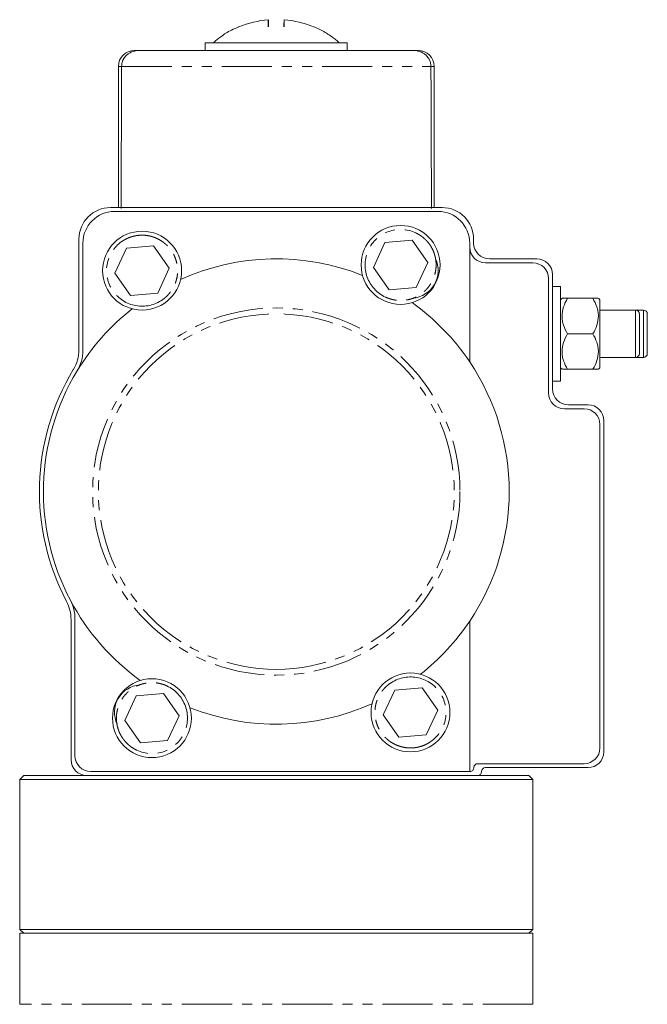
# Model space of a CAD drawing. Header units: millimetres. Extents: x -3 to 402, y -195 to 324.
# Tile 26 of 27: x 26 to 106, y 199 to 324. Entities that reach past the tile are written whole.
import ezdxf

# ---------------------------------------------------------------- set-up
doc = ezdxf.new("R2010")
doc.units = ezdxf.units.MM
doc.linetypes.add('PHANTOM', pattern=[12.7, 6.35, -1.27, 1.27, -1.27, 1.27, -1.27])

msp = doc.modelspace()

# ---------------------------------------------------------------- linework, layer by layer
at = {"color": 7, "linetype": 'Continuous', "lineweight": 15}
for p, q in [((57.52, 323.1), (57.52, 324.01)), ((57.53, 323.1), (57.53, 324.01)), ((59.53, 323.1), (59.53, 324.01)), ((53.8, 323.1), (53.76, 323.1)), ((49.53, 321.1), (49.53, 320.1)), ((58.53, 321.1), (49.53, 321.1)), ((67.53, 321.1), (58.53, 321.1)), ((67.53, 320.1), (67.53, 321.1)), ((38.53, 318.1), (38.53, 300.2)), ((78.53, 300.2), (78.53, 318.1)), ((79.53, 300.2), (37.53, 300.2)), ((38.03, 299.7), (79.03, 299.7)), ((33.53, 296.2), (33.53, 282.22)), ((72.29, 295.76), (75.74, 296.06)), ((75.74, 296.06), (77.73, 293.22)), ((83.53, 296.2), (83.53, 295.7)), ((34.03, 282.08), (34.03, 295.7)), ((38.08, 291.9), (39.54, 295.04)), ((39.54, 295.04), (42.99, 295.33)), ((42.99, 295.33), (44.98, 292.5)), ((70.83, 292.62), (72.29, 295.76)), ((83.03, 280.63), (83.03, 295.7)), ((91.53, 293.7), (85.53, 293.7)), ((44.98, 292.5), (43.51, 289.36)), ((72.81, 289.78), (70.83, 292.62)), ((77.73, 293.22), (76.26, 290.08)), ((85.03, 293.2), (91.03, 293.2)), ((40.06, 289.06), (38.08, 291.9)), ((93.03, 291.2), (93.03, 276.7)), ((93.53, 277.2), (93.53, 291.7)), ((76.26, 290.08), (72.81, 289.78)), ((94.53, 290.2), (93.53, 290.2)), ((94.53, 290.2), (94.53, 278.2)), ((43.51, 289.36), (40.06, 289.06)), ((94.73, 288.7), (94.53, 288.5)), ((95.42, 288.7), (98.63, 288.7)), ((99.53, 288.5), (99.33, 288.7)), ((99.53, 288.5), (99.53, 284.2)), ((104.03, 287.2), (99.53, 287.2)), ((105.03, 287.2), (104.03, 287.2)), ((98.63, 284.2), (95.42, 284.2)), ((99.53, 284.2), (99.53, 279.9)), ((99.53, 281.2), (104.03, 281.2)), ((104.03, 281.2), (105.03, 281.2)), ((94.53, 279.9), (94.73, 279.7)), ((95.42, 279.7), (98.63, 279.7)), ((99.33, 279.7), (99.53, 279.9)), ((93.53, 278.2), (94.53, 278.2)), ((95.03, 274.7), (97.53, 274.7)), ((98.03, 275.2), (95.53, 275.2)), ((99.53, 272.7), (99.53, 231.7)), ((100.03, 231.2), (100.03, 273.2)), ((32.53, 247.95), (32.53, 230.2)), ((33.03, 230.7), (33.03, 248.07)), ((83.03, 228.7), (83.03, 247.76)), ((40.79, 238.31), (44.25, 238.61)), ((44.25, 238.61), (46.23, 235.77)), ((72.08, 235.9), (73.54, 239.04)), ((73.54, 239.04), (76.99, 239.33)), ((76.99, 239.33), (78.98, 236.5)), ((39.33, 235.17), (40.79, 238.31)), ((78.98, 236.5), (77.51, 233.36)), ((41.31, 232.34), (39.33, 235.17)), ((46.23, 235.77), (44.76, 232.63)), ((74.06, 233.06), (72.08, 235.9)), ((44.76, 232.63), (41.31, 232.34)), ((77.51, 233.36), (74.06, 233.06)), ((97.53, 229.7), (84.05, 229.7)), ((83.03, 228.7), (35.03, 228.7)), ((83.07, 228.7), (83.03, 228.7)), ((85.03, 229.2), (98.03, 229.2)), ((26.53, 228.2), (26.03, 227.7)), ((26.03, 227.7), (26.03, 208.7)), ((58.53, 227.7), (26.03, 227.7)), ((26.53, 228.2), (34.53, 228.2)), ((34.53, 228.2), (84.03, 228.2)), ((91.03, 227.7), (58.53, 227.7)), ((84.03, 228.2), (90.53, 228.2)), ((91.03, 227.7), (90.53, 228.2)), ((91.03, 208.7), (91.03, 227.7)), ((26.03, 208.7), (26.53, 208.2)), ((26.03, 208.7), (58.53, 208.7)), ((58.53, 208.7), (91.03, 208.7)), ((90.53, 208.2), (91.03, 208.7)), ((26.03, 208.2), (26.03, 199.2)), ((91.03, 208.2), (26.03, 208.2)), ((91.03, 199.2), (91.03, 208.2))]:
    msp.add_line(p, q, dxfattribs=at)
at = {"color": 8, "linetype": 'PHANTOM', "lineweight": 0}
for p, q in [((38.93, 318.1), (38.53, 318.1)), ((38.93, 318.1), (78.12, 318.1)), ((78.53, 318.1), (78.12, 318.1)), ((104.03, 281.2), (104.03, 287.2)), ((105.03, 281.2), (105.03, 287.2)), ((91.03, 199.2), (26.03, 199.2))]:
    msp.add_line(p, q, dxfattribs=at)
at = {"color": 7, "linetype": 'Continuous', "lineweight": 15}
for centre in [(41.53, 292.2), (74.28, 292.92), (75.53, 236.2), (42.78, 235.47)]:
    msp.add_circle(centre, 5, dxfattribs=at)
at = {"color": 8, "linetype": 'PHANTOM', "lineweight": 0}
msp.add_circle((58.53, 264.2), 23.27, dxfattribs=at)
at = {"color": 7, "linetype": 'Continuous', "lineweight": 15}
for centre, radius, start, end in [((58.53, 311.93), 12.12, 94.7308, 112.9394), ((58.53, 311.93), 12.12, 67.0606, 85.2692), ((40.53, 318.1), 2, 90, 180), ((76.53, 318.1), 2, 0, 90), ((37.53, 296.2), 4, 90, 180), ((38.03, 295.7), 4, 90, 180), ((79.03, 295.7), 4, 0, 90), ((79.53, 296.2), 4, 0, 90), ((85.03, 295.2), 2, 180, 270), ((85.53, 295.7), 2, 180, 270), ((58.53, 264.2), 29.5, 68.2609, 114.2666), ((75.53, 292.2), 3.5, 274.5283, 25.4717), ((91.53, 291.7), 2, 0, 90), ((91.03, 291.2), 2, 0, 90), ((58.53, 264.2), 29.5, 128.2609, 148.7677), ((58.53, 264.2), 29.5, 33.849, 54.2666), ((104.03, 286.7), 0.5, 0, 90), ((105.03, 286.7), 0.5, 0, 90), ((28.53, 282.22), 5, 328.9973, 0), ((29.03, 282.08), 5, 328.7677, 0), ((104.03, 281.7), 0.5, 270, 0), ((105.03, 281.7), 0.5, 270, 0), ((58.53, 264.2), 30, 148.9973, 207.6604), ((58.53, 264.2), 29.5, 326.151, 33.849), ((58.53, 264.2), 29.5, 148.7677, 207.8642), ((95.53, 277.2), 2, 180, 270), ((95.03, 276.7), 2, 180, 270), ((97.53, 272.7), 2, 0, 90), ((98.03, 273.2), 2, 0, 90), ((27.53, 247.95), 5, 0, 27.6604), ((58.53, 264.2), 29.5, 207.8642, 234.2666), ((28.03, 248.07), 5, 0, 27.8642), ((58.53, 264.2), 29.5, 308.2609, 326.151), ((41.53, 236.2), 3.5, 94.5283, 205.4717), ((58.53, 264.2), 29.5, 248.2609, 294.2666), ((97.53, 231.7), 2, 270, 0), ((98.03, 231.2), 2, 270, 0), ((34.53, 230.2), 2, 180, 270), ((35.03, 230.7), 2, 180, 270), ((84.05, 229.2), 0.5, 90, 176.9805), ((83.07, 229.19), 0.49, 270, 4.2462), ((84.03, 228.7), 0.5, 270, 0), ((85.03, 228.7), 0.5, 90, 180)]:
    msp.add_arc(centre, radius, start, end, dxfattribs=at)
for major_axis, start_param, end_param in [((-3.47, 1145.8), 1.194395, 1.211232), ((3.47, 1145.8), 5.071954, 5.08879), ((3.47, 1145.8), 5.071954, 5.08879)]:
    msp.add_ellipse((58.53, -103.02), major_axis=major_axis, ratio=0.01719, start_param=start_param, end_param=end_param, dxfattribs=at)
for points, knots in [([(57.5, 323.1), (57.5, 323.32), (57.51, 323.78), (57.52, 323.93), (57.52, 324.01)], [0, 0, 0, 0, 0.493662, 1, 1, 1, 1]), ([(57.53, 324.01), (57.54, 323.94), (57.54, 323.78), (57.55, 323.33), (57.55, 323.1)], [0, 0, 0, 0, 0.4936623, 1, 1, 1, 1]), ([(59.52, 324.01), (59.52, 323.94), (59.51, 323.78), (59.5, 323.33), (59.5, 323.1)], [0, 0, 0, 0, 0.4936623, 1, 1, 1, 1]), ([(53.77, 323.09), (53.46, 322.96), (52.66, 322.64), (51.59, 321.97), (50.9, 321.38), (50.6, 321.13)], [0, 0, 0, 0, 0.26778, 0.689963, 1, 1, 1, 1]), ([(63.29, 323.1), (63.31, 323.1), (63.35, 323.1), (63.27, 323.1), (63.25, 323.1)], [0, 0, 0, 0, 0.627654, 1, 1, 1, 1]), ([(66.46, 321.14), (66.11, 321.43), (65.35, 322.04), (64.28, 322.69), (63.55, 322.99), (63.29, 323.1)], [0, 0, 0, 0, 0.3661135, 0.7778615, 1, 1, 1, 1]), ([(38.93, 318.1), (38.93, 318.23), (38.95, 318.37), (39.01, 318.64), (39.05, 318.77), (39.23, 319.14), (39.39, 319.36), (39.69, 319.63), (39.81, 319.71), (40.04, 319.85), (40.16, 319.91), (40.41, 320), (40.54, 320.04), (40.81, 320.08), (40.94, 320.1), (41.08, 320.1)], [0, 0, 0, 0, 0.125, 0.125, 0.25, 0.25, 0.5, 0.5, 0.625, 0.625, 0.75, 0.75, 0.875, 0.875, 1, 1, 1, 1]), ([(41.08, 320.1), (40.81, 320.1), (40.54, 320.05), (40.16, 319.91), (40.04, 319.85), (39.81, 319.71), (39.7, 319.63), (39.49, 319.45), (39.4, 319.35), (39.24, 319.13), (39.17, 319.02), (39.05, 318.77), (39.01, 318.64), (38.95, 318.37), (38.93, 318.23), (38.93, 318.1)], [0, 0, 0, 0, 0.25, 0.25, 0.375, 0.375, 0.5, 0.5, 0.625, 0.625, 0.75, 0.75, 0.875, 0.875, 1, 1, 1, 1]), ([(41.08, 320.1), (40.91, 320.1), (40.65, 320.1), (40.61, 320.1), (40.59, 320.1)], [0, 0, 0, 0, 0.648579, 1, 1, 1, 1]), ([(41.08, 320.1), (41.11, 320.1), (41.18, 320.1), (41.29, 320.1), (41.42, 320.1), (41.55, 320.1), (41.68, 320.1), (41.83, 320.1), (42.12, 320.1), (42.61, 320.1), (43.36, 320.1), (44.22, 320.1), (45.53, 320.1), (47.42, 320.1), (50, 320.1), (52.79, 320.1), (55.66, 320.1), (58.53, 320.1), (61.4, 320.1), (64.27, 320.1), (67.05, 320.1), (69.64, 320.1), (71.52, 320.1), (72.83, 320.1), (73.7, 320.1), (74.45, 320.1), (74.98, 320.1), (75.34, 320.1), (75.58, 320.1), (75.79, 320.1), (75.92, 320.1), (75.98, 320.1)], [0, 0, 0, 0, 0.008517, 0.017024, 0.025523, 0.03402, 0.042519, 0.051023, 0.059538, 0.090548, 0.121568, 0.153473, 0.185389, 0.250085, 0.314782, 0.378546, 0.440523, 0.500001, 0.559479, 0.621457, 0.685221, 0.749917, 0.814613, 0.846518, 0.878434, 0.909444, 0.940464, 0.955354, 0.970224, 0.985098, 1, 1, 1, 1]), ([(75.98, 320.1), (76.25, 320.1), (76.51, 320.05), (76.9, 319.91), (77.02, 319.85), (77.25, 319.71), (77.36, 319.63), (77.56, 319.45), (77.65, 319.35), (77.81, 319.13), (77.89, 319.02), (78, 318.77), (78.04, 318.64), (78.11, 318.37), (78.12, 318.23), (78.12, 318.1)], [0, 0, 0, 0, 0.25, 0.25, 0.375, 0.375, 0.5, 0.5, 0.625, 0.625, 0.75, 0.75, 0.875, 0.875, 1, 1, 1, 1]), ([(78.12, 318.1), (78.12, 318.23), (78.11, 318.37), (78.05, 318.64), (78, 318.77), (77.83, 319.14), (77.66, 319.36), (77.36, 319.63), (77.25, 319.71), (77.02, 319.85), (76.9, 319.91), (76.64, 320), (76.51, 320.04), (76.25, 320.08), (76.11, 320.1), (75.98, 320.1)], [0, 0, 0, 0, 0.125, 0.125, 0.25, 0.25, 0.5, 0.5, 0.625, 0.625, 0.75, 0.75, 0.875, 0.875, 1, 1, 1, 1]), ([(76.04, 320.1), (76.17, 320.1), (76.47, 320.1), (76.51, 320.1), (76.53, 320.1)], [0, 0, 0, 0, 0.461409, 1, 1, 1, 1]), ([(95.42, 288.7), (95.27, 288.7), (94.95, 288.7), (94.69, 288.7), (94.76, 288.7), (94.77, 288.7)], [0, 0, 0, 0, 0.433513, 0.881849, 1, 1, 1, 1]), ([(95.42, 284.2), (95.22, 284.55), (95.05, 284.91), (94.86, 285.47), (94.81, 285.66), (94.75, 286.04), (94.73, 286.24), (94.73, 286.83), (94.8, 287.22), (95.04, 287.98), (95.22, 288.34), (95.42, 288.7)], [0, 0, 0, 0, 0.25, 0.25, 0.375, 0.375, 0.5, 0.5, 0.75, 0.75, 1, 1, 1, 1]), ([(98.63, 288.7), (98.83, 288.34), (99.01, 287.99), (99.19, 287.43), (99.24, 287.24), (99.31, 286.85), (99.33, 286.65), (99.33, 286.06), (99.26, 285.68), (99.01, 284.91), (98.84, 284.55), (98.63, 284.2)], [0, 0, 0, 0, 0.25, 0.25, 0.375, 0.375, 0.5, 0.5, 0.75, 0.75, 1, 1, 1, 1]), ([(99.28, 288.7), (99.26, 288.7), (99.22, 288.7), (98.83, 288.7), (98.63, 288.7)], [0, 0, 0, 0, 0.504496, 1, 1, 1, 1]), ([(104.53, 286.67), (104.53, 286.68), (104.53, 286.73), (104.53, 286.52), (104.53, 286.18), (104.53, 285.83), (104.53, 285.4), (104.53, 284.8), (104.53, 284.31), (104.53, 283.99)], [0, 0, 0, 0, 0.048883, 0.276621, 0.400466, 0.524442, 0.648285, 0.772261, 1, 1, 1, 1]), ([(105.53, 286.7), (105.53, 286.7), (105.53, 286.69), (105.53, 286.68), (105.53, 286.66), (105.53, 286.62), (105.53, 286.58), (105.53, 286.49), (105.53, 286.31), (105.53, 285.99), (105.53, 285.6), (105.53, 285.15), (105.53, 284.69), (105.53, 284.22), (105.53, 283.75), (105.53, 283.28), (105.53, 282.83), (105.53, 282.43), (105.53, 282.1), (105.53, 281.89), (105.53, 281.77), (105.53, 281.71), (105.53, 281.7), (105.53, 281.7)], [0, 0, 0, 0, 0.020164, 0.040165, 0.060082, 0.079996, 0.099985, 0.12013, 0.185077, 0.250093, 0.31504, 0.380055, 0.440008, 0.500029, 0.559982, 0.620002, 0.68495, 0.749965, 0.814913, 0.879928, 0.920014, 0.959824, 1, 1, 1, 1]), ([(95.42, 279.7), (95.22, 280.05), (95.05, 280.41), (94.86, 280.97), (94.81, 281.16), (94.75, 281.54), (94.73, 281.74), (94.73, 282.33), (94.8, 282.72), (95.04, 283.48), (95.22, 283.84), (95.42, 284.2)], [0, 0, 0, 0, 0.25, 0.25, 0.375, 0.375, 0.5, 0.5, 0.75, 0.75, 1, 1, 1, 1]), ([(98.63, 284.2), (98.83, 283.84), (99.01, 283.49), (99.19, 282.93), (99.24, 282.74), (99.31, 282.35), (99.33, 282.15), (99.33, 281.56), (99.26, 281.18), (99.01, 280.41), (98.84, 280.05), (98.63, 279.7)], [0, 0, 0, 0, 0.25, 0.25, 0.375, 0.375, 0.5, 0.5, 0.75, 0.75, 1, 1, 1, 1]), ([(104.53, 281.73), (104.53, 281.73), (104.53, 281.75), (104.53, 281.99), (104.53, 282.28), (104.53, 282.65), (104.53, 283.2), (104.53, 283.68), (104.53, 283.99)], [0, 0, 0, 0, 0.1982357, 0.3356454, 0.47291, 0.6103201, 0.7475831, 1, 1, 1, 1]), ([(94.77, 279.7), (94.8, 279.7), (94.84, 279.7), (95.23, 279.7), (95.42, 279.7)], [0, 0, 0, 0, 0.504496, 1, 1, 1, 1]), ([(98.63, 279.7), (98.79, 279.7), (99.11, 279.7), (99.37, 279.7), (99.3, 279.7), (99.28, 279.7)], [0, 0, 0, 0, 0.433513, 0.881849, 1, 1, 1, 1])]:
    msp.add_open_spline(points, degree=3, knots=knots, dxfattribs=at)
at = {"color": 8, "linetype": 'PHANTOM', "lineweight": 0}
for points, knots in [([(72.37, 288.84), (71.29, 289.35), (70.45, 290.26), (69.64, 292.5), (69.69, 293.74), (70.7, 295.91), (71.62, 296.74), (73.86, 297.56), (75.1, 297.5), (76.18, 297)], [0, 0, 0, 0, 0.25, 0.25, 0.5, 0.5, 0.75, 0.75, 1, 1, 1, 1]), ([(44.11, 288.51), (43.13, 287.82), (41.92, 287.56), (39.57, 287.97), (38.52, 288.64), (37.16, 290.6), (36.89, 291.81), (37.3, 294.16), (37.97, 295.2), (38.95, 295.88)], [0, 0, 0, 0, 0.25, 0.25, 0.5, 0.5, 0.75, 0.75, 1, 1, 1, 1]), ([(38.95, 295.88), (38.96, 295.89), (39.09, 295.98), (39.33, 296.13), (39.71, 296.32), (40.09, 296.47), (40.49, 296.58), (40.9, 296.66), (41.31, 296.7), (41.73, 296.7), (42.14, 296.66), (42.55, 296.59), (42.95, 296.47), (43.34, 296.32), (43.71, 296.14), (44.06, 295.92), (44.39, 295.67), (44.7, 295.4), (44.98, 295.09), (45.23, 294.76), (45.45, 294.41), (45.64, 294.04), (45.79, 293.65), (45.91, 293.25), (45.99, 292.85), (46.03, 292.43), (46.03, 292.02), (46, 291.6), (45.92, 291.2), (45.81, 290.8), (45.66, 290.41), (45.48, 290.03), (45.27, 289.68), (45.02, 289.35), (44.74, 289.04), (44.44, 288.75), (44.22, 288.59), (44.11, 288.51)], [0, 0, 0, 0, 0.003072, 0.032391, 0.061712, 0.091032, 0.120353, 0.149674, 0.178995, 0.208316, 0.237638, 0.266959, 0.296281, 0.325603, 0.354925, 0.384247, 0.413569, 0.442891, 0.472213, 0.501536, 0.530858, 0.56018, 0.589502, 0.618824, 0.648147, 0.677469, 0.70679, 0.736112, 0.765434, 0.794755, 0.824077, 0.853398, 0.882719, 0.912039, 0.94136, 0.97068, 1, 1, 1, 1]), ([(76.18, 297), (76.19, 296.99), (76.33, 296.92), (76.59, 296.79), (76.94, 296.56), (77.26, 296.3), (77.56, 296.01), (77.83, 295.69), (78.07, 295.36), (78.28, 295), (78.45, 294.62), (78.59, 294.23), (78.69, 293.83), (78.76, 293.42), (78.78, 293), (78.77, 292.59), (78.72, 292.18), (78.63, 291.77), (78.51, 291.37), (78.35, 290.99), (78.16, 290.62), (77.93, 290.28), (77.67, 289.95), (77.38, 289.65), (77.07, 289.38), (76.73, 289.14), (76.37, 288.93), (76, 288.75), (75.61, 288.61), (75.21, 288.51), (74.8, 288.44), (74.38, 288.41), (73.97, 288.42), (73.55, 288.47), (73.15, 288.56), (72.75, 288.68), (72.5, 288.79), (72.37, 288.84)], [0, 0, 0, 0, 0.003072, 0.032391, 0.061712, 0.091032, 0.120353, 0.149674, 0.178995, 0.208316, 0.237638, 0.266959, 0.296281, 0.325603, 0.354925, 0.384247, 0.413569, 0.442891, 0.472213, 0.501536, 0.530858, 0.56018, 0.589502, 0.618824, 0.648147, 0.677469, 0.70679, 0.736112, 0.765434, 0.794755, 0.824077, 0.853398, 0.882719, 0.912039, 0.94136, 0.97068, 1, 1, 1, 1]), ([(58.53, 241.66), (52.55, 241.66), (46.82, 244.03), (38.36, 252.49), (35.99, 258.22), (35.99, 270.17), (38.36, 275.91), (46.82, 284.36), (52.55, 286.73), (58.53, 286.73)], [0, 0, 0, 0, 0.25, 0.25, 0.5, 0.5, 0.75, 0.75, 1, 1, 1, 1]), ([(58.53, 241.66), (64.5, 241.66), (70.24, 244.03), (78.69, 252.49), (81.07, 258.22), (81.07, 270.17), (78.69, 275.91), (70.24, 284.36), (64.5, 286.73), (58.53, 286.73)], [0, 0, 0, 0, 0.25, 0.25, 0.5, 0.5, 0.75, 0.75, 1, 1, 1, 1]), ([(40.87, 231.4), (40.86, 231.4), (40.72, 231.47), (40.47, 231.61), (40.12, 231.84), (39.8, 232.1), (39.5, 232.38), (39.23, 232.7), (38.99, 233.04), (38.78, 233.4), (38.61, 233.77), (38.47, 234.16), (38.36, 234.57), (38.3, 234.98), (38.27, 235.39), (38.28, 235.8), (38.33, 236.22), (38.42, 236.62), (38.55, 237.02), (38.71, 237.4), (38.9, 237.77), (39.13, 238.12), (39.39, 238.44), (39.67, 238.74), (39.99, 239.01), (40.32, 239.25), (40.68, 239.46), (41.06, 239.64), (41.45, 239.78), (41.85, 239.88), (42.26, 239.95), (42.67, 239.98), (43.09, 239.97), (43.5, 239.92), (43.91, 239.84), (44.3, 239.72), (44.56, 239.61), (44.68, 239.55)], [0, 0, 0, 0, 0.003072, 0.032391, 0.061712, 0.091032, 0.120353, 0.149674, 0.178995, 0.208316, 0.237638, 0.266959, 0.296281, 0.325603, 0.354925, 0.384247, 0.413569, 0.442891, 0.472213, 0.501536, 0.530858, 0.56018, 0.589502, 0.618824, 0.648147, 0.677469, 0.70679, 0.736112, 0.765434, 0.794755, 0.824077, 0.853398, 0.882719, 0.912039, 0.94136, 0.97068, 1, 1, 1, 1]), ([(78.11, 232.51), (78.09, 232.5), (77.97, 232.41), (77.72, 232.26), (77.35, 232.07), (76.96, 231.92), (76.56, 231.81), (76.16, 231.73), (75.74, 231.69), (75.33, 231.69), (74.91, 231.73), (74.51, 231.81), (74.11, 231.92), (73.72, 232.07), (73.35, 232.25), (72.99, 232.47), (72.66, 232.72), (72.35, 233), (72.07, 233.3), (71.82, 233.63), (71.6, 233.98), (71.41, 234.35), (71.26, 234.74), (71.15, 235.14), (71.07, 235.55), (71.03, 235.96), (71.02, 236.37), (71.06, 236.79), (71.13, 237.2), (71.24, 237.6), (71.39, 237.98), (71.57, 238.36), (71.79, 238.71), (72.04, 239.05), (72.31, 239.35), (72.62, 239.64), (72.84, 239.8), (72.95, 239.88)], [0, 0, 0, 0, 0.003072, 0.032391, 0.061712, 0.091032, 0.120353, 0.149674, 0.178995, 0.208316, 0.237638, 0.266959, 0.296281, 0.325603, 0.354925, 0.384247, 0.413569, 0.442891, 0.472213, 0.501536, 0.530858, 0.56018, 0.589502, 0.618824, 0.648147, 0.677469, 0.70679, 0.736112, 0.765434, 0.794755, 0.824077, 0.853398, 0.882719, 0.912039, 0.94136, 0.97068, 1, 1, 1, 1]), ([(72.95, 239.88), (73.93, 240.57), (75.14, 240.84), (77.49, 240.42), (78.53, 239.75), (79.9, 237.8), (80.17, 236.59), (79.75, 234.24), (79.08, 233.19), (78.11, 232.51)], [0, 0, 0, 0, 0.25, 0.25, 0.5, 0.5, 0.75, 0.75, 1, 1, 1, 1]), ([(44.68, 239.55), (45.77, 239.05), (46.6, 238.13), (47.42, 235.89), (47.36, 234.65), (46.35, 232.49), (45.44, 231.65), (43.19, 230.84), (41.95, 230.89), (40.87, 231.4)], [0, 0, 0, 0, 0.25, 0.25, 0.5, 0.5, 0.75, 0.75, 1, 1, 1, 1])]:
    msp.add_open_spline(points, degree=3, knots=knots, dxfattribs=at)

doc.saveas('drawing.dxf')
